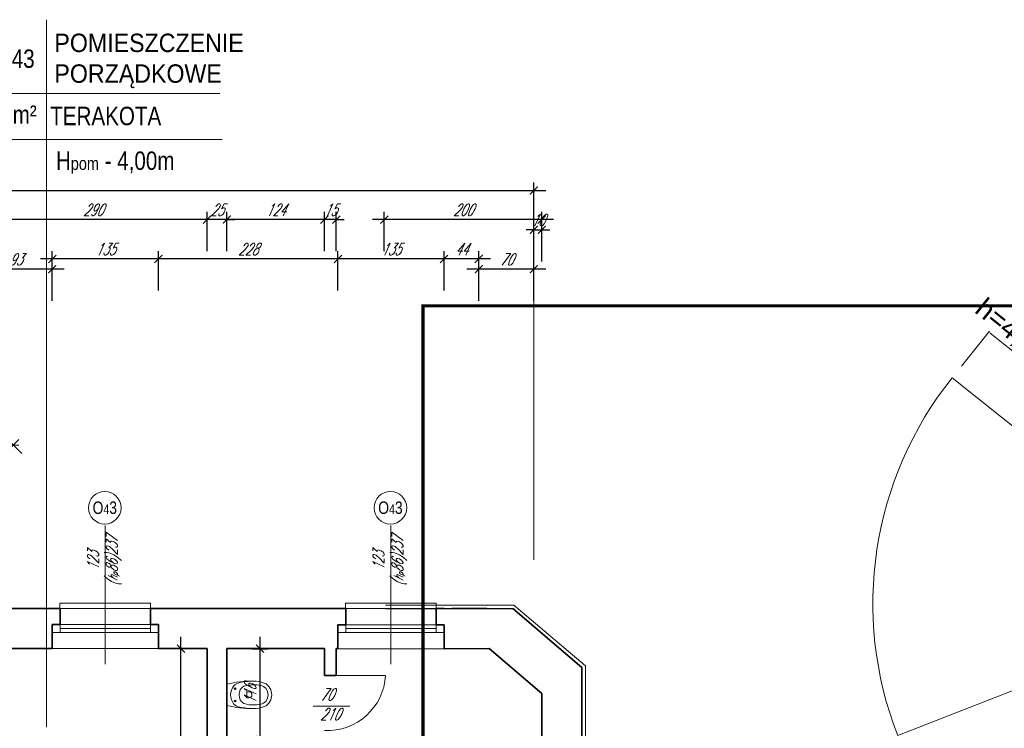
# Model space of a CAD drawing. Header units: millimetres. Extents: x 402 to 79005, y -7782 to 89952.
# Tile 68 of 256: x 25278 to 26529, y 15298 to 16199. Entities that reach past the tile are written whole.
import ezdxf

# ---------------------------------------------------------------- set-up
doc = ezdxf.new("R2010")
doc.units = ezdxf.units.MM
doc.header["$LTSCALE"] = 10
doc.linetypes.add('DASHED', pattern=[19.05, 12.7, -6.35])
doc.layers.get('0').update_dxf_attribs({"lineweight": 0})
doc.layers.get('Defpoints').update_dxf_attribs({"color": 253})
for name, color, linetype, lineweight in [('01 parter - ściany', 253, 'Continuous', 35), ('03-01_okna', 253, 'Continuous', 15), ('03_drzwi', 253, 'Continuous', 15), ('04-1_widok', 253, 'Continuous', 5), ('05-01_wymiary', 253, 'Continuous', 5), ('05-03_opis', 253, 'Continuous', 5), ('07_wyposażenie', 253, 'Continuous', 5), ('0_A_GRANICA OPRACOWANIA', 1, 'Continuous', 0), ('0_A_WYMIAROWANIE', 1, 'Continuous', 5), ('0_A_ŚCIANY ', 253, 'Continuous', 30)]:
    doc.layers.add(name, color=color, linetype=linetype, lineweight=lineweight)
doc.styles.add('ariel', font='ARIAL.TTF', dxfattribs={"width": 0.8})
doc.styles.add('ariel_wym', font='simplex.shx', dxfattribs={"width": 0.65, "oblique": 25})
doc.styles.get("Standard").update_dxf_attribs({"font": 'arial.ttf'})
doc.dimstyles.new('ariel 50', dxfattribs={"dimtxt": 15, "dimasz": 10, "dimexe": 10, "dimexo": 0, "dimgap": 5, "dimtad": 1, "dimdec": 1, "dimrnd": 0.5, "dimtxsty": 'ariel_wym', "dimblk": 'ARCHTICK', "dimcen": 2.5, "dimdle": 15, "dimazin": 0, "dimtfac": 1, "dimtdec": 1, "dimtix": 1, "dimtmove": 0, "dimatfit": 3, "dimldrblk": 'DOT', "dimfxl": 0, "dimarcsym": 0})
doc.dimstyles.new('ariel 50 wnętrze', dxfattribs={"dimtxt": 15, "dimasz": 10, "dimexe": 10, "dimexo": 0, "dimgap": 5, "dimtad": 1, "dimdec": 1, "dimrnd": 0.5, "dimtxsty": 'ariel_wym', "dimblk": 'ARCHTICK', "dimcen": 2.5, "dimdle": 15, "dimazin": 0, "dimtfac": 1, "dimtdec": 1, "dimtix": 1, "dimtmove": 0, "dimatfit": 3, "dimldrblk": 'DOT', "dimfxl": 0, "dimarcsym": 0})
doc.dimstyles.new('ISO-25', dxfattribs={"dimtxt": 2.5, "dimasz": 2.5, "dimexe": 1.25, "dimexo": 0.625, "dimtad": 1, "dimtxsty": 'Standard', "dimcen": 2.5, "dimadec": 0, "dimazin": 0, "dimtfac": 1, "dimtmove": 0, "dimatfit": 3, "dimfxl": 0, "dimarcsym": 0})

# ---------------------------------------------------------------- blocks, each defined once
blk = doc.blocks.new('_ArchTick')
at = {"color": 0, "linetype": 'ByBlock', "const_width": 0.15}
blk.add_lwpolyline([(-0.5, -0.5), (0.5, 0.5)], dxfattribs=at)
blk = doc.blocks.new('*D3154')
at = {"layer": '05-01_wymiary', "color": 0, "lineweight": -2}
for p, q in [((25861.6, 15841.7), (25861.6, 15891.7)), ((25931.6, 15841.7), (25931.6, 15891.7)), ((25946.6, 15881.7), (25846.6, 15881.7))]:
    blk.add_line(p, q, dxfattribs=at)
at = {"layer": 'Defpoints', "color": 0, "lineweight": 0}
for p in [(25861.6, 15881.7), (25861.6, 15437.4), (25931.6, 15362.4)]:
    blk.add_point(p, dxfattribs=at)
at = {"layer": '05-01_wymiary', "color": 0, "lineweight": -2, "xscale": 10, "yscale": 10, "zscale": 10, "rotation": 180}
blk.add_blockref('_ArchTick', (25861.6, 15881.7), dxfattribs=at)
at = {"layer": '05-01_wymiary', "color": 0, "lineweight": -2, "xscale": 10, "yscale": 10, "zscale": 10}
blk.add_blockref('_ArchTick', (25931.6, 15881.7), dxfattribs=at)
at = {"layer": '05-01_wymiary', "color": 0, "insert": (25896.6, 15894.2), "char_height": 15, "attachment_point": 5, "style": 'ariel_wym'}
blk.add_mtext('70', dxfattribs=at)
blk = doc.blocks.new('_Dot')
at = {"color": 0, "linetype": 'ByBlock', "lineweight": -2}
blk.add_line((-0.5, 0), (-1, 0), dxfattribs=at)
at = {"color": 0, "linetype": 'ByBlock', "const_width": 0.5}
blk.add_lwpolyline([(-0.25, 0, 1), (0.25, 0, 1)], format="xyb", close=True, dxfattribs=at)
blk = doc.blocks.new('*D3155')
at = {"layer": '05-01_wymiary', "color": 0, "lineweight": -2}
for p, q in [((25817.5, 15854.7), (25817.5, 15904.7)), ((25861.6, 15854.7), (25861.6, 15904.7)), ((25876.6, 15894.7), (25802.5, 15894.7))]:
    blk.add_line(p, q, dxfattribs=at)
at = {"layer": 'Defpoints', "color": 0, "lineweight": 0}
for p in [(25817.5, 15894.7), (25861.6, 15450.3), (25817.5, 15399.3)]:
    blk.add_point(p, dxfattribs=at)
at = {"layer": '05-01_wymiary', "color": 0, "lineweight": -2, "xscale": 10, "yscale": 10, "zscale": 10, "rotation": 180}
blk.add_blockref('_ArchTick', (25817.5, 15894.7), dxfattribs=at)
at = {"layer": '05-01_wymiary', "color": 0, "lineweight": -2, "xscale": 10, "yscale": 10, "zscale": 10}
blk.add_blockref('_ArchTick', (25861.6, 15894.7), dxfattribs=at)
at = {"layer": '05-01_wymiary', "color": 0, "insert": (25839.6, 15907.2), "char_height": 15, "attachment_point": 5, "style": 'ariel_wym'}
blk.add_mtext('44', dxfattribs=at)
blk = doc.blocks.new('*D3156')
at = {"layer": '05-01_wymiary', "color": 0, "lineweight": -2}
for p, q in [((25682.6, 15854.7), (25682.6, 15904.7)), ((25817.5, 15854.7), (25817.5, 15904.7)), ((25832.5, 15894.7), (25667.6, 15894.7))]:
    blk.add_line(p, q, dxfattribs=at)
at = {"layer": 'Defpoints', "color": 0, "lineweight": 0}
for p in [(25682.6, 15894.7), (25682.6, 15399.3), (25817.5, 15399.3)]:
    blk.add_point(p, dxfattribs=at)
at = {"layer": '05-01_wymiary', "color": 0, "lineweight": -2, "xscale": 10, "yscale": 10, "zscale": 10, "rotation": 180}
blk.add_blockref('_ArchTick', (25682.6, 15894.7), dxfattribs=at)
at = {"layer": '05-01_wymiary', "color": 0, "lineweight": -2, "xscale": 10, "yscale": 10, "zscale": 10}
blk.add_blockref('_ArchTick', (25817.5, 15894.7), dxfattribs=at)
at = {"layer": '05-01_wymiary', "color": 0, "insert": (25750, 15907.2), "char_height": 15, "attachment_point": 5, "style": 'ariel_wym'}
blk.add_mtext('135', dxfattribs=at)
blk = doc.blocks.new('*D3157')
at = {"layer": '05-01_wymiary', "color": 0, "lineweight": -2}
for p, q in [((25454.6, 15854.7), (25454.6, 15904.7)), ((25682.6, 15854.7), (25682.6, 15904.7)), ((25697.6, 15894.7), (25439.6, 15894.7))]:
    blk.add_line(p, q, dxfattribs=at)
at = {"layer": 'Defpoints', "color": 0, "lineweight": 0}
for p in [(25454.6, 15894.7), (25454.6, 15399.3), (25682.6, 15399.3)]:
    blk.add_point(p, dxfattribs=at)
at = {"layer": '05-01_wymiary', "color": 0, "lineweight": -2, "xscale": 10, "yscale": 10, "zscale": 10, "rotation": 180}
blk.add_blockref('_ArchTick', (25454.6, 15894.7), dxfattribs=at)
at = {"layer": '05-01_wymiary', "color": 0, "lineweight": -2, "xscale": 10, "yscale": 10, "zscale": 10}
blk.add_blockref('_ArchTick', (25682.6, 15894.7), dxfattribs=at)
at = {"layer": '05-01_wymiary', "color": 0, "insert": (25568.6, 15907.2), "char_height": 15, "attachment_point": 5, "style": 'ariel_wym'}
blk.add_mtext('228', dxfattribs=at)
blk = doc.blocks.new('*D3158')
at = {"layer": '05-01_wymiary', "color": 0, "lineweight": -2}
for p, q in [((25319.7, 15854.7), (25319.7, 15904.7)), ((25454.6, 15854.7), (25454.6, 15904.7)), ((25469.6, 15894.7), (25304.7, 15894.7))]:
    blk.add_line(p, q, dxfattribs=at)
at = {"layer": 'Defpoints', "color": 0, "lineweight": 0}
for p in [(25319.7, 15894.7), (25319.7, 15399.3), (25454.6, 15399.3)]:
    blk.add_point(p, dxfattribs=at)
at = {"layer": '05-01_wymiary', "color": 0, "lineweight": -2, "xscale": 10, "yscale": 10, "zscale": 10, "rotation": 180}
blk.add_blockref('_ArchTick', (25319.7, 15894.7), dxfattribs=at)
at = {"layer": '05-01_wymiary', "color": 0, "lineweight": -2, "xscale": 10, "yscale": 10, "zscale": 10}
blk.add_blockref('_ArchTick', (25454.6, 15894.7), dxfattribs=at)
at = {"layer": '05-01_wymiary', "color": 0, "insert": (25387.2, 15907.2), "char_height": 15, "attachment_point": 5, "style": 'ariel_wym'}
blk.add_mtext('135', dxfattribs=at)
blk = doc.blocks.new('*D3159')
at = {"layer": '05-01_wymiary', "color": 0, "lineweight": -2}
for p, q in [((25226.6, 15841.7), (25226.6, 15891.7)), ((25319.7, 15841.7), (25319.7, 15891.7)), ((25334.7, 15881.7), (25211.6, 15881.7))]:
    blk.add_line(p, q, dxfattribs=at)
at = {"layer": 'Defpoints', "color": 0, "lineweight": 0}
for p in [(25226.6, 15881.7), (25226.6, 15614.4), (25319.7, 15399.3)]:
    blk.add_point(p, dxfattribs=at)
at = {"layer": '05-01_wymiary', "color": 0, "lineweight": -2, "xscale": 10, "yscale": 10, "zscale": 10, "rotation": 180}
blk.add_blockref('_ArchTick', (25226.6, 15881.7), dxfattribs=at)
at = {"layer": '05-01_wymiary', "color": 0, "lineweight": -2, "xscale": 10, "yscale": 10, "zscale": 10}
blk.add_blockref('_ArchTick', (25319.7, 15881.7), dxfattribs=at)
at = {"layer": '05-01_wymiary', "color": 0, "insert": (25273.2, 15894.2), "char_height": 15, "attachment_point": 5, "style": 'ariel_wym'}
blk.add_mtext('93', dxfattribs=at)
blk = doc.blocks.new('*D3169')
at = {"layer": '05-01_wymiary', "color": 0, "lineweight": -2}
for p, q in [((25931.6, 15891.7), (25931.6, 15941.7)), ((25941.7, 15891.7), (25941.7, 15941.7)), ((25931.6, 15931.7), (25921.6, 15931.7)), ((25931.6, 15931.7), (25941.7, 15931.7)), ((25941.7, 15931.7), (25951.7, 15931.7))]:
    blk.add_line(p, q, dxfattribs=at)
at = {"layer": 'Defpoints', "color": 0, "lineweight": 0}
for p in [(25941.7, 15931.7), (25931.6, 15362.4), (25941.7, 15342.3)]:
    blk.add_point(p, dxfattribs=at)
at = {"layer": '05-01_wymiary', "color": 0, "lineweight": -2, "xscale": 10, "yscale": 10, "zscale": 10}
blk.add_blockref('_ArchTick', (25931.6, 15931.7), dxfattribs=at)
at = {"layer": '05-01_wymiary', "color": 0, "lineweight": -2, "xscale": 10, "yscale": 10, "zscale": 10, "rotation": 180}
blk.add_blockref('_ArchTick', (25941.7, 15931.7), dxfattribs=at)
at = {"layer": '05-01_wymiary', "color": 0, "insert": (25936.6, 15944.2), "char_height": 15, "attachment_point": 5, "style": 'ariel_wym'}
blk.add_mtext('10', dxfattribs=at)
blk = doc.blocks.new('*D3170')
at = {"layer": '05-01_wymiary', "color": 0, "lineweight": -2}
for p, q in [((25741.5, 15904.7), (25741.5, 15954.7)), ((25941.6, 15904.7), (25941.6, 15954.7)), ((25956.6, 15944.7), (25726.5, 15944.7))]:
    blk.add_line(p, q, dxfattribs=at)
at = {"layer": 'Defpoints', "color": 0, "lineweight": 0}
for p in [(25741.5, 15944.7), (25741.5, 15399.3), (25941.6, 15355.2)]:
    blk.add_point(p, dxfattribs=at)
at = {"layer": '05-01_wymiary', "color": 0, "lineweight": -2, "xscale": 10, "yscale": 10, "zscale": 10, "rotation": 180}
blk.add_blockref('_ArchTick', (25741.5, 15944.7), dxfattribs=at)
at = {"layer": '05-01_wymiary', "color": 0, "lineweight": -2, "xscale": 10, "yscale": 10, "zscale": 10}
blk.add_blockref('_ArchTick', (25941.6, 15944.7), dxfattribs=at)
at = {"layer": '05-01_wymiary', "color": 0, "insert": (25841.6, 15957.2), "char_height": 15, "attachment_point": 5, "style": 'ariel_wym'}
blk.add_mtext('200', dxfattribs=at)
blk = doc.blocks.new('*D3171')
at = {"layer": '05-01_wymiary', "color": 0, "lineweight": -2}
for p, q in [((25665.5, 15904.7), (25665.5, 15954.7)), ((25680.5, 15904.7), (25680.5, 15954.7)), ((25665.5, 15944.7), (25655.5, 15944.7)), ((25680.5, 15944.7), (25665.5, 15944.7)), ((25680.5, 15944.7), (25690.5, 15944.7))]:
    blk.add_line(p, q, dxfattribs=at)
at = {"layer": 'Defpoints', "color": 0, "lineweight": 0}
for p in [(25665.5, 15944.7), (25665.5, 15399.3), (25680.5, 15399.3)]:
    blk.add_point(p, dxfattribs=at)
at = {"layer": '05-01_wymiary', "color": 0, "lineweight": -2, "xscale": 10, "yscale": 10, "zscale": 10}
blk.add_blockref('_ArchTick', (25665.5, 15944.7), dxfattribs=at)
at = {"layer": '05-01_wymiary', "color": 0, "lineweight": -2, "xscale": 10, "yscale": 10, "zscale": 10, "rotation": 180}
blk.add_blockref('_ArchTick', (25680.5, 15944.7), dxfattribs=at)
at = {"layer": '05-01_wymiary', "color": 0, "insert": (25673, 15957.2), "char_height": 15, "attachment_point": 5, "style": 'ariel_wym'}
blk.add_mtext('15', dxfattribs=at)
blk = doc.blocks.new('*D3172')
at = {"layer": '05-01_wymiary', "color": 0, "lineweight": -2}
for p, q in [((25541.5, 15904.7), (25541.5, 15954.7)), ((25665.5, 15904.7), (25665.5, 15954.7)), ((25680.5, 15944.7), (25526.5, 15944.7))]:
    blk.add_line(p, q, dxfattribs=at)
at = {"layer": 'Defpoints', "color": 0, "lineweight": 0}
for p in [(25541.5, 15944.7), (25541.5, 15399.3), (25665.5, 15399.3)]:
    blk.add_point(p, dxfattribs=at)
at = {"layer": '05-01_wymiary', "color": 0, "lineweight": -2, "xscale": 10, "yscale": 10, "zscale": 10, "rotation": 180}
blk.add_blockref('_ArchTick', (25541.5, 15944.7), dxfattribs=at)
at = {"layer": '05-01_wymiary', "color": 0, "lineweight": -2, "xscale": 10, "yscale": 10, "zscale": 10}
blk.add_blockref('_ArchTick', (25665.5, 15944.7), dxfattribs=at)
at = {"layer": '05-01_wymiary', "color": 0, "insert": (25603.5, 15957.2), "char_height": 15, "attachment_point": 5, "style": 'ariel_wym'}
blk.add_mtext('124', dxfattribs=at)
blk = doc.blocks.new('*D3173')
at = {"layer": '05-01_wymiary', "color": 0, "lineweight": -2}
for p, q in [((25516.5, 15904.7), (25516.5, 15954.7)), ((25541.5, 15904.7), (25541.5, 15954.7)), ((25516.5, 15944.7), (25506.5, 15944.7)), ((25541.5, 15944.7), (25516.5, 15944.7)), ((25541.5, 15944.7), (25551.5, 15944.7))]:
    blk.add_line(p, q, dxfattribs=at)
at = {"layer": 'Defpoints', "color": 0, "lineweight": 0}
for p in [(25516.5, 15944.7), (25516.5, 15399.3), (25541.5, 15399.3)]:
    blk.add_point(p, dxfattribs=at)
at = {"layer": '05-01_wymiary', "color": 0, "lineweight": -2, "xscale": 10, "yscale": 10, "zscale": 10}
blk.add_blockref('_ArchTick', (25516.5, 15944.7), dxfattribs=at)
at = {"layer": '05-01_wymiary', "color": 0, "lineweight": -2, "xscale": 10, "yscale": 10, "zscale": 10, "rotation": 180}
blk.add_blockref('_ArchTick', (25541.5, 15944.7), dxfattribs=at)
at = {"layer": '05-01_wymiary', "color": 0, "insert": (25529, 15957.2), "char_height": 15, "attachment_point": 5, "style": 'ariel_wym'}
blk.add_mtext('25', dxfattribs=at)
blk = doc.blocks.new('*D3174')
at = {"layer": '05-01_wymiary', "color": 0, "lineweight": -2}
for p, q in [((25226.6, 15904.7), (25226.6, 15954.7)), ((25516.5, 15904.7), (25516.5, 15954.7)), ((25531.5, 15944.7), (25211.6, 15944.7))]:
    blk.add_line(p, q, dxfattribs=at)
at = {"layer": 'Defpoints', "color": 0, "lineweight": 0}
for p in [(25226.6, 15944.7), (25226.6, 15450.3), (25516.5, 15399.3)]:
    blk.add_point(p, dxfattribs=at)
at = {"layer": '05-01_wymiary', "color": 0, "lineweight": -2, "xscale": 10, "yscale": 10, "zscale": 10, "rotation": 180}
blk.add_blockref('_ArchTick', (25226.6, 15944.7), dxfattribs=at)
at = {"layer": '05-01_wymiary', "color": 0, "lineweight": -2, "xscale": 10, "yscale": 10, "zscale": 10}
blk.add_blockref('_ArchTick', (25516.5, 15944.7), dxfattribs=at)
at = {"layer": '05-01_wymiary', "color": 0, "insert": (25371.6, 15957.2), "char_height": 15, "attachment_point": 5, "style": 'ariel_wym'}
blk.add_mtext('290', dxfattribs=at)
blk = doc.blocks.new('*D3184')
at = {"layer": '05-01_wymiary', "color": 0, "lineweight": -2}
for p, q in [((23816.7, 15941.7), (23816.7, 15991.7)), ((25931.6, 15941.7), (25931.6, 15991.7)), ((23801.7, 15981.7), (25946.6, 15981.7))]:
    blk.add_line(p, q, dxfattribs=at)
at = {"layer": 'Defpoints', "color": 0, "lineweight": 0}
for p in [(25931.6, 15981.7), (23816.7, 15368), (25931.6, 15362.4)]:
    blk.add_point(p, dxfattribs=at)
at = {"layer": '05-01_wymiary', "color": 0, "lineweight": -2, "xscale": 10, "yscale": 10, "zscale": 10, "rotation": 180}
blk.add_blockref('_ArchTick', (23816.7, 15981.7), dxfattribs=at)
at = {"layer": '05-01_wymiary', "color": 0, "lineweight": -2, "xscale": 10, "yscale": 10, "zscale": 10}
blk.add_blockref('_ArchTick', (25931.6, 15981.7), dxfattribs=at)
at = {"layer": '05-01_wymiary', "color": 0, "insert": (24874.1, 15994.2), "char_height": 15, "attachment_point": 5, "style": 'ariel_wym'}
blk.add_mtext('2115', dxfattribs=at)
blk = doc.blocks.new('*D2778')
at = {"layer": '05-01_wymiary', "color": 0, "lineweight": -2}
for p, q in [((25483.1, 14878.4), (25483.1, 15414.3)), ((25493.1, 15399.3), (25473.1, 15399.3)), ((25493.1, 14893.4), (25473.1, 14893.4))]:
    blk.add_line(p, q, dxfattribs=at)
at = {"layer": 'Defpoints', "color": 0, "lineweight": 0}
for p in [(25483.1, 15399.3), (25516.5, 15399.3), (25516.5, 14893.4)]:
    blk.add_point(p, dxfattribs=at)
at = {"layer": '05-01_wymiary', "color": 0, "lineweight": -2, "xscale": 10, "yscale": 10, "zscale": 10}
for p, rotation in [((25483.1, 15399.3), 90), ((25483.1, 14893.4), 270)]:
    blk.add_blockref('_ArchTick', p, dxfattribs=dict(at, rotation=rotation))
at = {"layer": '05-01_wymiary', "color": 0, "insert": (25470.6, 15146.4), "char_height": 15, "attachment_point": 5, "rotation": 90, "style": 'ariel_wym'}
blk.add_mtext('506', dxfattribs=at)
blk = doc.blocks.new('*D2803')
at = {"layer": '05-01_wymiary', "color": 0, "lineweight": -2}
for p, q in [((25583.7, 15268.4), (25583.7, 15414.3)), ((25573.7, 15399.3), (25593.7, 15399.3)), ((25573.7, 15283.4), (25593.7, 15283.4))]:
    blk.add_line(p, q, dxfattribs=at)
at = {"layer": 'Defpoints', "color": 0, "lineweight": 0}
for p in [(25541.5, 15399.3), (25583.7, 15399.3), (25541.5, 15283.4)]:
    blk.add_point(p, dxfattribs=at)
at = {"layer": '05-01_wymiary', "color": 0, "lineweight": -2, "xscale": 10, "yscale": 10, "zscale": 10}
for p, rotation in [((25583.7, 15399.3), 90), ((25583.7, 15283.4), 270)]:
    blk.add_blockref('_ArchTick', p, dxfattribs=dict(at, rotation=rotation))
at = {"layer": '05-01_wymiary', "color": 0, "insert": (25571.2, 15341.4), "char_height": 15, "attachment_point": 5, "rotation": 90, "style": 'ariel_wym'}
blk.add_mtext('116', dxfattribs=at)
blk = doc.blocks.new('*D3055')
at = {"layer": '05-01_wymiary', "color": 0, "lineweight": -2}
for p, q in [((25281, 15647.5), (25189.8, 15738.7)), ((25172.1, 15699.8), (25207.4, 15735.2)), ((25242.1, 15629.8), (25277.4, 15665.2))]:
    blk.add_line(p, q, dxfattribs=at)
at = {"layer": 'Defpoints', "color": 0, "lineweight": 0}
for p in [(25200.4, 15728.1), (25156.7, 15684.4), (25226.6, 15614.4)]:
    blk.add_point(p, dxfattribs=at)
at = {"layer": '05-01_wymiary', "color": 0, "lineweight": -2, "xscale": 10, "yscale": 10, "zscale": 10}
for p, rotation in [((25200.4, 15728.1), 134.9939123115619), ((25270.4, 15658.1), 314.9939123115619)]:
    blk.add_blockref('_ArchTick', p, dxfattribs=dict(at, rotation=rotation))
at = {"layer": '05-01_wymiary', "color": 0, "insert": (25244.2, 15702), "char_height": 15, "attachment_point": 5, "rotation": 314.9939, "style": 'ariel_wym'}
blk.add_mtext('99', dxfattribs=at)
blk = doc.blocks.new('*D4588')
at = {"layer": '0_A_WYMIAROWANIE', "color": 0, "lineweight": -2}
blk.add_arc((29337.9, 15678.2), 175.4, 180.8167, 239.1833, dxfattribs=at)
at = {"layer": '0_A_WYMIAROWANIE', "color": 0}
for points in [[(29163, 15675.7), (29162.2, 15675.7), (29162.6, 15678.2)], [(29247.9, 15527.2), (29248.3, 15527.9), (29250.3, 15526.3)]]:
    blk.add_solid(points, dxfattribs=at)
at = {"layer": 'Defpoints', "color": 0}
for p in [(28877.9, 15678.2), (29337.9, 15678.2), (29337.9, 15678.2), (29197.5, 15573.1), (29107.9, 15279.8)]:
    blk.add_point(p, dxfattribs=at)
at = {"layer": '0_A_WYMIAROWANIE', "color": 0, "lineweight": 9, "insert": (29197.7, 15597.2), "char_height": 25, "attachment_point": 5, "rotation": 300}
blk.add_mtext('60%%d', dxfattribs=at)
blk = doc.blocks.new('*D4589')
at = {"layer": '0_A_WYMIAROWANIE', "color": 0, "lineweight": -2}
for p, q in [((28877.9, 15697.1), (28877.9, 15754)), ((28880.4, 15752.7), (29335.4, 15752.7)), ((29337.9, 15697.1), (29337.9, 15754))]:
    blk.add_line(p, q, dxfattribs=at)
at = {"layer": '0_A_WYMIAROWANIE', "color": 0}
for points in [[(28880.4, 15753.2), (28880.4, 15752.3), (28877.9, 15752.7)], [(29335.4, 15752.3), (29335.4, 15753.2), (29337.9, 15752.7)]]:
    blk.add_solid(points, dxfattribs=at)
at = {"layer": 'Defpoints', "color": 0}
for p in [(29337.9, 15752.7), (28877.9, 15696.4), (29337.9, 15696.4)]:
    blk.add_point(p, dxfattribs=at)
at = {"layer": '0_A_WYMIAROWANIE', "color": 0, "lineweight": 9, "insert": (29122.9, 15769.6), "char_height": 25, "attachment_point": 5}
blk.add_mtext('h=4,60m - Wysokość przesłaniania.', dxfattribs=at)
blk = doc.blocks.new('zw$D85')
at = {"layer": '0_A_WYMIAROWANIE', "lineweight": 9}
blk.add_line((0, 0), (-460, 0), dxfattribs=at)
blk.add_lwpolyline([(-230, -398.372), (0, 0)], dxfattribs=at)
blk.add_arc((0, 0), 460, 180, 240, dxfattribs=at)
dim = blk.add_linear_dim(base=(0, 74.587), p1=(-460, 18.289), p2=(0, 18.289), text='h=4,60m - Wysokość przesłaniania.', dimstyle='ISO-25', override={"dimtxt": 25, "dimtxsty": 'Standard'}, dxfattribs=at)
dim.commit()
dim.dimension.update_dxf_attribs({"geometry": '*D4589', "text_midpoint": (-215.066, 74.587), "dimtype": 128, "insert": (-29337.947, -15678.157)})
dim = blk.add_angular_dim_2l(base=(-140.424, -105.083), line1=((-460, 0), (0, 0)), line2=((-230, -398.372), (0, 0)), dimstyle='ISO-25', override={"dimtxt": 25}, dxfattribs=at)
dim.commit()
dim.dimension.update_dxf_attribs({"geometry": '*D4588', "text_midpoint": (-140.296, -81), "insert": (-29337.947, -15678.157)})

msp = doc.modelspace()

# ---------------------------------------------------------------- linework, layer by layer
at = {"layer": '01 parter - ściany'}
for p, q in [((25319.7, 15450.346), (25226.6, 15450.346)), ((25682.571, 15450.312), (25454.6, 15450.346)), ((25871.654, 15450.341), (25827.492, 15450.307)), ((25904.647, 15450.331), (25992.638, 15375.416)), ((25319.7, 15399.346), (25319.7, 15429.846)), ((25454.6, 15429.846), (25454.6, 15399.346)), ((25682.571, 15399.312), (25682.571, 15429.812)), ((25817.471, 15429.812), (25817.471, 15399.312)), ((25319.7, 15399.346), (25213.6, 15399.346)), ((25516.512, 15399.346), (25454.6, 15399.346)), ((25516.513, 15399.346), (25516.513, 14893.403)), ((25665.512, 15399.346), (25541.512, 15399.346)), ((25541.513, 15399.346), (25541.513, 15283.403)), ((25665.513, 15365.403), (25665.512, 15399.346)), ((25682.571, 15399.346), (25680.512, 15399.346)), ((25680.512, 15399.346), (25680.513, 15365.403)), ((25874.593, 15399.401), (25817.471, 15399.312)), ((25874.593, 15399.401), (25941.66, 15342.301)), ((25992.66, 15238.403), (25992.638, 15375.416)), ((25680.513, 15365.403), (25665.513, 15365.403)), ((25941.66, 15238.403), (25941.66, 15342.301))]:
    msp.add_line(p, q, dxfattribs=at)
for points in [[(25319.7, 15429.846), (25329.7, 15429.846), (25329.7, 15450.346), (25319.7, 15450.346)], [(25454.6, 15429.846), (25444.6, 15429.846), (25444.6, 15450.346), (25454.6, 15450.346)], [(25682.571, 15429.812), (25692.571, 15429.812), (25692.571, 15450.312), (25682.571, 15450.312)], [(25817.471, 15429.812), (25807.471, 15429.812), (25807.471, 15450.312), (25817.471, 15450.312)]]:
    msp.add_lwpolyline(points, dxfattribs=at)
at = {"layer": '03-01_okna', "linetype": 'DASHED'}
for p, q in [((25319.7, 15450.346), (25454.6, 15450.346)), ((25682.571, 15450.312), (25817.471, 15450.312))]:
    msp.add_line(p, q, dxfattribs=at)
at = {"layer": '03-01_okna', "linetype": 'Continuous', "lineweight": 0}
for p, q in [((25319.7, 15429.846), (25454.6, 15429.846)), ((25329.7, 15419.846), (25329.7, 15429.846)), ((25329.7, 15424.846), (25444.6, 15424.846)), ((25444.6, 15419.846), (25444.6, 15429.846)), ((25682.571, 15429.812), (25817.471, 15429.812)), ((25692.571, 15419.812), (25692.571, 15429.812)), ((25692.571, 15424.812), (25807.471, 15424.812)), ((25807.471, 15419.812), (25807.471, 15429.812)), ((25319.7, 15419.846), (25454.6, 15419.846)), ((25682.571, 15419.812), (25817.471, 15419.812))]:
    msp.add_line(p, q, dxfattribs=at)
for points in [[(25444.6, 15450.346), (25444.6, 15457.094), (25329.3, 15457.094), (25329.3, 15450.346)], [(25807.471, 15450.346), (25807.471, 15457.094), (25692.171, 15457.094), (25692.171, 15450.346)]]:
    msp.add_lwpolyline(points, dxfattribs=at)
at = {"layer": '03_drzwi'}
for p, q in [((25673.013, 15365.403), (25743.013, 15365.388)), ((25651.123, 15326.393), (25697.771, 15326.393))]:
    msp.add_line(p, q, dxfattribs=at)
msp.add_arc((25669.263, 15369.154), 73.846, 267.089193, 357.077068, dxfattribs=at)
at = {"layer": '04-1_widok'}
for p, q in [((25454.6, 15399.346), (25319.7, 15399.346)), ((25817.471, 15399.312), (25682.571, 15399.312))]:
    msp.add_line(p, q, dxfattribs=at)
at = {"layer": '05-01_wymiary'}
msp.add_line((25931.633, 15991.708), (25931.633, 15512.403), dxfattribs=at)
at = {"layer": '05-03_opis'}
for p, q in [((25312.368, 16198.881), (25312.368, 15299.39)), ((25211.076, 16104.959), (25532.754, 16104.959)), ((25211.855, 16046.602), (25535.633, 16046.602))]:
    msp.add_line(p, q, dxfattribs=at)
at = {"layer": '05-03_opis', "lineweight": 0}
for p, q in [((25386.95, 15379.709), (25386.95, 15555.726)), ((25749.821, 15379.709), (25749.821, 15555.726))]:
    msp.add_line(p, q, dxfattribs=at)
for centre in [(25386.45, 15578.416), (25749.321, 15578.416)]:
    msp.add_circle(centre, 20.689, dxfattribs=at)
at = {"layer": '07_wyposażenie', "ltscale": 2}
for p, q in [((25541.508, 15354.218), (25541.517, 15327.018)), ((25552.01, 15349.821), (25552.011, 15346.921)), ((25553.46, 15348.372), (25550.56, 15348.371)), ((25553.465, 15332.872), (25550.565, 15332.871))]:
    msp.add_line(p, q, dxfattribs=at)
for points in [[(25589.055, 15355.553, 0.09101181), (25574.993, 15358.129, 0.0446801), (25557.806, 15356.268, 0.15067788), (25550.559, 15352.247, 0.38031596), (25550.567, 15328.995, 0.15067788), (25557.816, 15324.979, 0.0446801), (25575.005, 15323.129, 0.09101181), (25589.065, 15325.715, 0.17185351), (25596.305, 15332.095, 0.25886751), (25596.299, 15349.178, 0.17185351)], [(25558.601, 15334.29, 0.22832859), (25565.16, 15329.03, 0.11201205), (25584.567, 15328.622, 0.16179508), (25591.264, 15332.529, 0.32035254), (25591.258, 15348.74, 0.16179508), (25584.559, 15352.643, 0.11201205), (25565.152, 15352.222, 0.22832859), (25558.596, 15346.957, 0.23689669)]]:
    msp.add_lwpolyline(points, format="xyb", close=True, dxfattribs=at)
msp.add_lwpolyline([(25569.474, 15336.766), (25566.823, 15336.765), (25566.82, 15344.562), (25569.471, 15344.563, -1), (25569.474, 15336.766, -1)], format="xyb", dxfattribs=at)
for centre in [(25552.01, 15348.371), (25552.015, 15332.871)]:
    msp.add_circle(centre, 1, dxfattribs=at)
for centre, start, end in [((25575.043, 15212.416), 90.019437, 103.305431), ((25574.956, 15468.842), 256.733444, 270.019437)]:
    msp.add_arc(centre, 145.713, start, end, dxfattribs=at)
at = {"layer": '0_A_GRANICA OPRACOWANIA', "color": 1, "linetype": 'DASHED', "const_width": 4}
msp.add_lwpolyline([(25790.687, 15835.23), (26803.781, 15835.23), (26803.781, 14441.308), (25790.687, 14441.308)], close=True, dxfattribs=at)
at = {"layer": '0_A_ŚCIANY ', "lineweight": 0}
for points in [[(25997.153, 15377.482), (25997.153, 14910.903), (26588.153, 14910.903), (26588.153, 15678.482)], [(25743.078, 15454.838), (25906.303, 15454.83), (25997.153, 15377.482)]]:
    msp.add_lwpolyline(points, dxfattribs=at)
at = {"layer": '0_A_ŚCIANY ', "lineweight": 30}
for points in [[(25743.078, 15450.312), (25904.647, 15450.331)], [(25992.653, 15375.403), (25904.647, 15450.331)], [(25992.653, 15375.403), (25992.653, 14906.403), (26071.653, 14906.403)]]:
    msp.add_lwpolyline(points, dxfattribs=at)

# ---------------------------------------------------------------- block references
at = {"layer": '0_A_WYMIAROWANIE', "lineweight": 9, "rotation": 321.3660564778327}
msp.add_blockref('zw$D85', (26822.226, 15456.403), dxfattribs=at)

# ---------------------------------------------------------------- texts
at = {"layer": '03_drzwi', "insert": (25660.06, 15308.518), "char_height": 15, "width": 160.59049, "attachment_point": 7, "style": 'ariel_wym'}
msp.add_mtext('70\\P210', dxfattribs=at)
at = {"layer": '05-03_opis', "char_height": 23.4234, "style": 'ariel'}
for s, insert, width, attachment_point in [('\\W0.9;{\\fArial|b0|i0|c238|p34;POMIESZCZENIE PORZĄDKOWE}', (25322.427, 16146.449), 356.6375, 4), ('{\\fArial|b0|i0|c238|p34;3.4}3', (25271.861, 16149.169), 108.9126, 5), ('{\\fArial|b0|i0|c238|p34;14,93m²}', (25251.927, 16076.056), 108.9126, 5), ('{\\fArial|b0|i0|c238|p34;TERAKOTA}', (25317.093, 16076.331), 322.789, 4), ('{\\fArial|b0|i0|c238|p34; H\\H0.7x;pom\\H1.429x; - 4,00m}', (25317.093, 16017.148), 322.789, 4)]:
    msp.add_mtext(s, dxfattribs=dict(at, insert=insert, width=width, attachment_point=attachment_point))
at = {"layer": '05-03_opis', "lineweight": 0, "char_height": 15.84, "width": 75.19353, "attachment_point": 5, "style": 'ariel'}
for insert in [(25386.45, 15578.416), (25749.321, 15578.416)]:
    msp.add_mtext('O{\\H0.7576x;4}3', dxfattribs=dict(at, insert=insert))
at = {"layer": '05-03_opis', "lineweight": 0, "char_height": 14.4, "width": 62.66128, "attachment_point": 5, "rotation": 90, "style": 'ariel_wym'}
for insert in [(25385.88, 15510.844), (25748.75, 15510.844)]:
    msp.add_mtext('123\\P({\\H0.8333x;h\\H0.6x;p}86)237', dxfattribs=dict(at, insert=insert))

# ---------------------------------------------------------------- dimensions: what is measured, and where the dimension line sits
at = {"layer": '05-01_wymiary'}
for base, p1, p2, picture, middle in [((25931.633, 15981.708), (23816.651, 15368.028), (25931.633, 15362.403), '*D3184', (24874.142, 15994.208)), ((25226.6, 15944.651), (25516.512, 15399.346), (25226.6, 15450.346), '*D3174', (25371.556, 15957.151)), ((25516.512, 15944.651), (25541.512, 15399.346), (25516.512, 15399.346), '*D3173', (25529.012, 15957.151)), ((25541.512, 15944.651), (25665.512, 15399.346), (25541.512, 15399.346), '*D3172', (25603.512, 15957.151)), ((25665.512, 15944.651), (25680.512, 15399.346), (25665.512, 15399.346), '*D3171', (25673.012, 15957.151)), ((25741.517, 15944.651), (25941.638, 15355.244), (25741.517, 15399.346), '*D3170', (25841.577, 15957.151)), ((25941.66, 15931.708), (25931.633, 15362.403), (25941.66, 15342.301), '*D3169', (25936.646, 15944.208)), ((25319.7, 15894.651), (25454.6, 15399.346), (25319.7, 15399.346), '*D3158', (25387.15, 15907.151)), ((25454.6, 15894.651), (25682.571, 15399.346), (25454.6, 15399.346), '*D3157', (25568.585, 15907.151)), ((25682.571, 15894.651), (25817.471, 15399.312), (25682.571, 15399.346), '*D3156', (25750.021, 15907.151)), ((25817.471, 15894.651), (25861.633, 15450.346), (25817.471, 15399.312), '*D3155', (25839.552, 15907.151)), ((25226.639, 15881.708), (25319.7, 15399.346), (25226.639, 15614.403), '*D3159', (25273.169, 15894.208)), ((25861.633, 15881.708), (25931.633, 15362.403), (25861.633, 15437.403), '*D3154', (25896.633, 15894.208))]:
    dim = msp.add_linear_dim(base=base, p1=p1, p2=p2, dimstyle='ariel 50', dxfattribs=at)
    dim.commit()
    dim.dimension.update_dxf_attribs({"geometry": picture, "text_midpoint": middle})
dim = msp.add_aligned_dim(p1=(25226.639, 15614.403), p2=(25156.654, 15684.403), distance=-61.828, dimstyle='ariel 50', dxfattribs=at)
dim.commit()
dim.dimension.update_dxf_attribs({"geometry": '*D3055', "text_midpoint": (25244.21, 15701.956)})
dim = msp.add_linear_dim(base=(25483.105, 15399.346), p1=(25516.513, 14893.403), p2=(25516.513, 15399.346), angle=90, dimstyle='ariel 50 wnętrze', dxfattribs=at)
dim.commit()
dim.dimension.update_dxf_attribs({"geometry": '*D2778', "text_midpoint": (25470.605, 15146.375)})
dim = msp.add_linear_dim(base=(25583.743, 15399.346), p1=(25541.513, 15283.403), p2=(25541.513, 15399.346), angle=90, dimstyle='ariel 50 wnętrze', override={"dimtmove": 1}, dxfattribs=at)
dim.commit()
dim.dimension.update_dxf_attribs({"geometry": '*D2803', "text_midpoint": (25571.243, 15341.375)})

doc.saveas('drawing.dxf')
